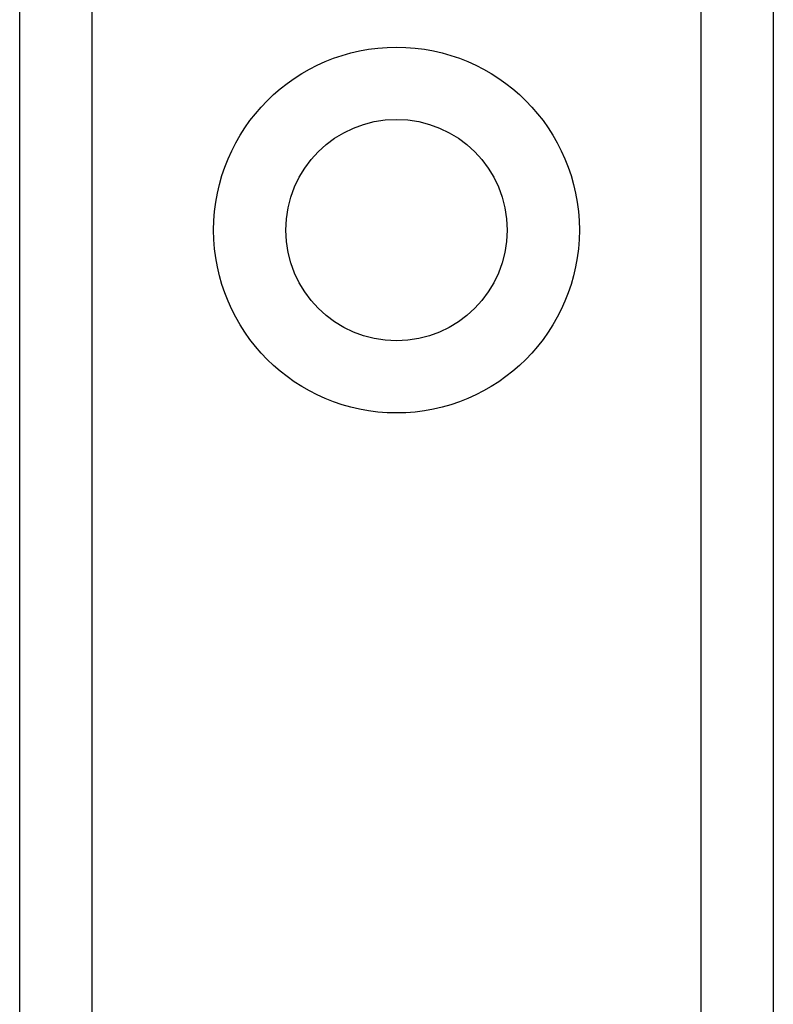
# Model space of a CAD drawing. Header units: inches. Extents: x 2 to 121, y 2 to 79.
# Tile 36 of 97: x 33.518 to 34.215, y 29.457 to 30.367. Entities that reach past the tile are written whole.
import ezdxf

# ---------------------------------------------------------------- set-up
doc = ezdxf.new("R2010")
doc.units = ezdxf.units.IN
doc.header["$LTSCALE"] = 7.278232
doc.header["$MEASUREMENT"] = 0
doc.layers.add('Visible Edges(ANSI)', color=7, linetype='Continuous', lineweight=25)
doc.layers.add('Visible Tangent Edges(ANSI)', color=7, linetype='Continuous', lineweight=25)

msp = doc.modelspace()

# ---------------------------------------------------------------- linework, layer by layer
at = {"layer": 'Visible Edges(ANSI)'}
for p, q in [((33.51775, 28.54625), (33.51775, 54.99882)), ((34.21495, 54.99882), (34.21495, 28.54625))]:
    msp.add_line(p, q, dxfattribs=at)
msp.add_circle((33.86635, 30.17267), 0.10235, dxfattribs=at)
at = {"layer": 'Visible Tangent Edges(ANSI)'}
for p, q in [((33.58455, 54.99882), (33.58455, 28.54625)), ((34.14814, 28.54625), (34.14814, 54.99882))]:
    msp.add_line(p, q, dxfattribs=at)
msp.add_circle((33.86635, 30.17267), 0.16915, dxfattribs=at)

doc.saveas('drawing.dxf')
